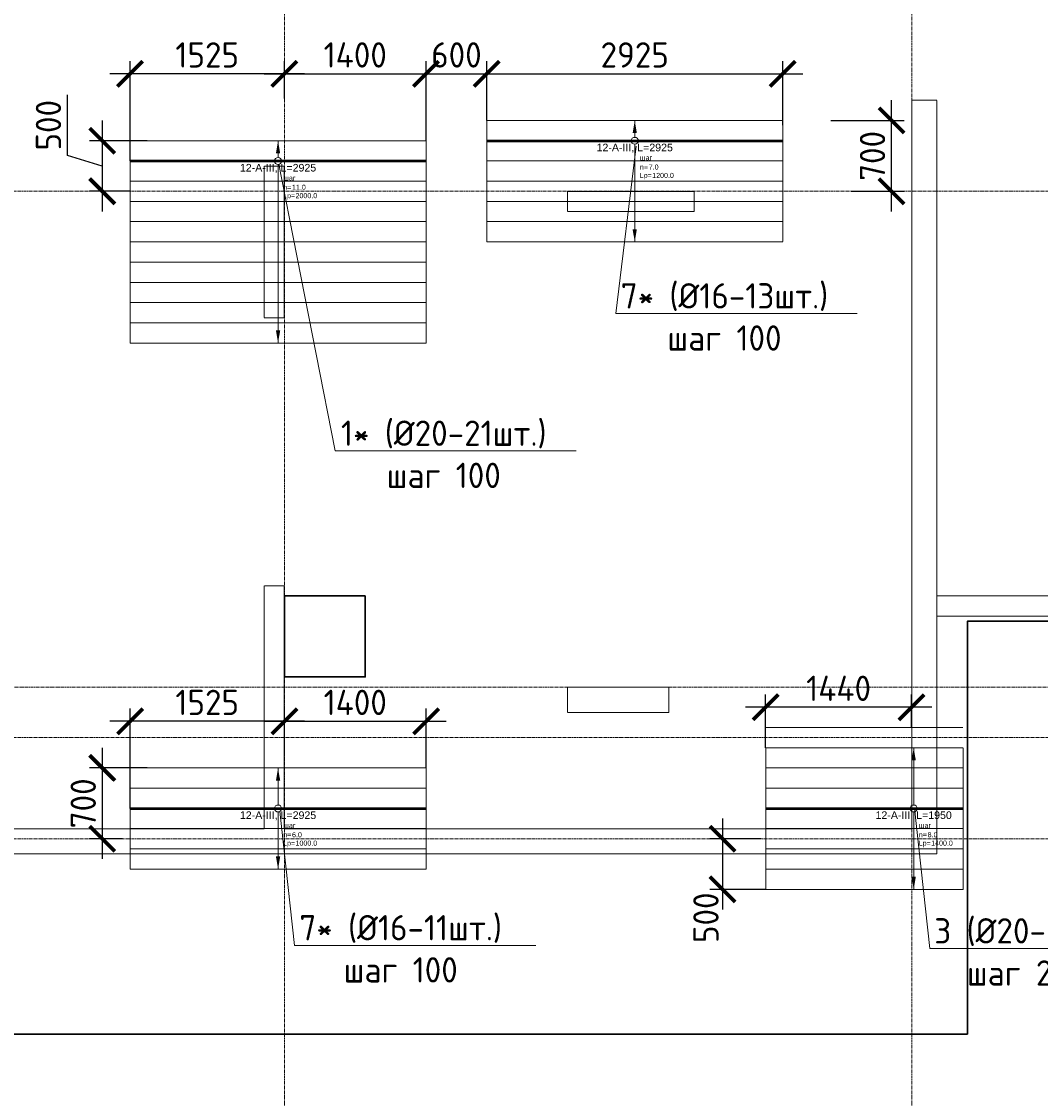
# Model space of a CAD drawing. Header units: millimetres. Extents: x -56135 to 1694203, y -446411 to -23139.
# Tile 97 of 256: x 611772 to 621842, y -130766 to -120121. Entities that reach past the tile are written whole.
import ezdxf
from ezdxf import colors
from ezdxf.entities.mleader import LeaderData, LeaderLine
from ezdxf.enums import TextEntityAlignment as Align
from ezdxf.math import Vec2, Vec3

# ---------------------------------------------------------------- set-up
doc = ezdxf.new("R2010")
doc.units = ezdxf.units.MM
doc.set_wipeout_variables(frame=1)
for name, pattern in [('01 Штриховая _4 мм_', [6, 3.5, -2.5]), ('______5', [1100, 800, -100, 100, -100]), ('GOST2.303 4', [7, 5, -2, 0]), ('осевая', [50.8, 31.75, -6.35, 6.35, -6.35])]:
    doc.linetypes.add(name, pattern=pattern)
for name, color, linetype, lineweight in [('0 Фундамент', 5, 'Continuous', 30), ('АрмСтер', 2, 'Continuous', 50), ('ВК_задание стр текст', 1, 'Continuous', 5), ('контур распр. стерхней', 2, 'GOST2.303 4', 20), ('Оси', 40, '______5', 18), ('подоснова', 151, 'Continuous', 5), ('РАЗМЕРЫ', 1, 'Continuous', 9), ('СТЕНЫ', 3, 'Continuous', 30)]:
    doc.layers.add(name, color=color, linetype=linetype, lineweight=lineweight)
doc.layers.add('АрмСтер_атрибуты', color=2, linetype='Continuous', lineweight=0, plot=False)
doc.layers.add('АрмСтер_невид', color=8, linetype='Continuous', lineweight=0, plot=False)
doc.styles.add('GOST-2.304_Type-B', font='GOST_Common.ttf')
doc.styles.get("Standard").update_dxf_attribs({"font": 'arial.ttf'})
doc.styles.add('Аннотативный', font='arial.ttf')
doc.dimstyles.new('СПДС', dxfattribs={"dimscale": 100, "dimtxt": 2.5, "dimasz": 2.5, "dimexe": 1.25, "dimexo": 0, "dimtad": 1, "dimdec": 0, "dimtxsty": 'GOST-2.304_Type-B', "dimblk": 'ARCHTICK', "dimcen": 2.5, "dimdle": 2, "dimadec": 0, "dimazin": 2, "dimtfac": 0.75, "dimtdec": 0, "dimtmove": 1, "dimatfit": 3, "dimfxl": 1, "dimtolj": 1, "dimarcsym": 1})

# ---------------------------------------------------------------- blocks, each defined once
blk = doc.blocks.new('оси 2.2-2.3')
at = {"layer": 'Оси', "color": 16, "linetype": 'осевая', "lineweight": 0, "transparency": 33554687}
for p, q in [((515054.9, -104267.9), (515054.9, -134893.5)), ((521254.5, -104267.9), (521254.9, -134893.5)), ((468076.3, -121995.4), (524372.9, -121995.4)), ((468653.8, -126895.4), (523707.4, -126895.4)), ((468076.3, -127395.4), (524372.9, -127395.4)), ((468076.3, -128395.4), (524372.9, -128395.4))]:
    blk.add_line(p, q, dxfattribs=at)
blk = doc.blocks.new('_None')
blk = doc.blocks.new('*U103')
at = {"layer": 'АрмСтер_невид', "ltscale": 100}
for p, q in [((-1463, 200), (1462, 200)), ((-1463, -200), (1462, -200)), ((-1463, -400), (1462, -400)), ((-1463, -600), (1462, -600)), ((-1463, -800), (1462, -800)), ((-1463, -1000), (1462, -1000)), ((-1463, -1200), (1462, -1200)), ((-1463, -1400), (1462, -1400)), ((-1463, -1600), (1462, -1600)), ((-1463, -1800), (1462, -1800))]:
    blk.add_line(p, q, dxfattribs=at)
at = {"layer": 'РАЗМЕРЫ'}
for p, q in [((112, 200), (-112, 200)), ((112, -1800), (-112, -1800))]:
    blk.add_line(p, q, dxfattribs=at)
at = {"layer": 'РАЗМЕРЫ', "ltscale": 15}
blk.add_line((0, -1800), (0, 200), dxfattribs=at)
at = {"layer": 'РАЗМЕРЫ'}
for points in [[(0, 200), (21, 75), (-21, 75)], [(0, -1800), (21, -1675), (-21, -1675)]]:
    blk.add_solid(points, dxfattribs=at)
at = {"layer": 'АрмСтер_атрибуты', "color": 215, "ltscale": 15, "style": 'Аннотативный'}
for s, p in [('шаг', (51, -194)), ('Lр=', (50, -368)), ('n=', (51, -285))]:
    blk.add_text(s, height=50, dxfattribs=at).set_placement(p)
at = {"layer": 'АрмСтер_атрибуты', "style": 'Аннотативный', "flags": 8}
blk.add_attdef('ПОЗ', (110, 30), '', height=75, dxfattribs=at)
at = {"layer": 'АрмСтер_атрибуты', "color": 215, "style": 'Аннотативный'}
for tag, p, flags in [('ШАГ', (191, -194), 10), ('КОЛ', (138, -285), 8), ('ШИРИНА', (173, -368), 8)]:
    blk.add_attdef(tag, p, '', height=50, dxfattribs=dict(at, flags=flags))
at = {"layer": 'АрмСтер_атрибуты', "flags": 9}
for tag, p in [('МАССА', (-1034, -1010)), ('ОБОЗНАЧЕНИЕ', (-1034, -1124))]:
    blk.add_attdef(tag, p, '', height=75, dxfattribs=at)
at = {"linetype": 'Continuous', "lineweight": 0}
blk.add_wipeout([(35, 0), (28, 21), (11, 33), (-11, 33), (-28, 21), (-35, 0), (-28, -21), (-11, -33), (11, -33), (28, -21)], dxfattribs=at)
at = {"color": 0, "linetype": 'ByBlock', "lineweight": -2, "ltscale": 100}
blk.add_line((-1463, 0), (1462, 0), dxfattribs=at)
at = {"layer": 'АрмСтер_невид', "ltscale": 100}
blk.add_line((-1463, 0), (1462, 0), dxfattribs=at)
at = {"layer": 'РАЗМЕРЫ'}
blk.add_circle((0, 0), 35, dxfattribs=at)
at = {"layer": 'АрмСтер_атрибуты', "style": 'Аннотативный', "flags": 8}
blk.add_attdef('НАИМЕНОВАНИЕ', text='', height=75, dxfattribs=at).set_placement((0, -29), align=Align.TOP_CENTER)
blk = doc.blocks.new('_ArchTick')
at = {"color": 0, "linetype": 'ByBlock', "const_width": 0.15}
blk.add_lwpolyline([(-0.5, -0.5), (0.5, 0.5)], dxfattribs=at)
blk = doc.blocks.new('*D1415')
at = {"layer": 'DEFPOINTS', "color": 0, "transparency": 16777216}
for p in [(612845, -120638), (614370, -120883), (612845, -121499)]:
    blk.add_point(p, dxfattribs=at)
at = {"layer": 'РАЗМЕРЫ', "color": 0, "lineweight": -2, "transparency": 16777216}
for p, q in [((612845, -121499), (612845, -120513)), ((614370, -120883), (614370, -120513)), ((614570, -120638), (612645, -120638))]:
    blk.add_line(p, q, dxfattribs=at)
at = {"layer": 'РАЗМЕРЫ', "color": 0, "lineweight": -2, "transparency": 16777216, "xscale": 250, "yscale": 250, "zscale": 250, "rotation": 180}
blk.add_blockref('_ArchTick', (612845, -120638), dxfattribs=at)
at = {"layer": 'РАЗМЕРЫ', "color": 0, "lineweight": -2, "transparency": 16777216, "xscale": 250, "yscale": 250, "zscale": 250}
blk.add_blockref('_ArchTick', (614370, -120638), dxfattribs=at)
at = {"layer": 'РАЗМЕРЫ', "color": 0, "transparency": 16777216, "insert": (613607, -120451), "char_height": 250, "attachment_point": 5, "style": 'GOST-2.304_Type-B'}
blk.add_mtext('\\A1;1525', dxfattribs=at)
blk = doc.blocks.new('*D1416')
at = {"layer": 'DEFPOINTS', "color": 0, "transparency": 16777216}
for p in [(613014, -121299), (612570, -121799), (612845, -121799)]:
    blk.add_point(p, dxfattribs=at)
at = {"layer": 'РАЗМЕРЫ', "color": 0, "lineweight": -2, "transparency": 16777216}
for p, q in [((612226, -121446), (612226, -120846)), ((612570, -121099), (612570, -121999)), ((613014, -121299), (612445, -121299)), ((612570, -121549), (612226, -121446)), ((612845, -121799), (612445, -121799))]:
    blk.add_line(p, q, dxfattribs=at)
at = {"layer": 'РАЗМЕРЫ', "color": 0, "lineweight": -2, "transparency": 16777216, "xscale": 250, "yscale": 250, "zscale": 250}
for p, rotation in [((612570, -121299), 90), ((612570, -121799), 270)]:
    blk.add_blockref('_ArchTick', p, dxfattribs=dict(at, rotation=rotation))
at = {"layer": 'РАЗМЕРЫ', "color": 0, "transparency": 16777216, "insert": (612038, -121146), "char_height": 250, "attachment_point": 5, "rotation": 90, "style": 'GOST-2.304_Type-B'}
blk.add_mtext('\\A1;500', dxfattribs=at)
blk = doc.blocks.new('*D1417')
at = {"layer": 'DEFPOINTS', "color": 0, "transparency": 16777216}
for p in [(615770, -120638), (614370, -120868), (615770, -121299)]:
    blk.add_point(p, dxfattribs=at)
at = {"layer": 'РАЗМЕРЫ', "color": 0, "lineweight": -2, "transparency": 16777216}
for p, q in [((614370, -120868), (614370, -120513)), ((615770, -121299), (615770, -120513)), ((614170, -120638), (615970, -120638))]:
    blk.add_line(p, q, dxfattribs=at)
at = {"layer": 'РАЗМЕРЫ', "color": 0, "lineweight": -2, "transparency": 16777216, "xscale": 250, "yscale": 250, "zscale": 250, "rotation": 180}
blk.add_blockref('_ArchTick', (614370, -120638), dxfattribs=at)
at = {"layer": 'РАЗМЕРЫ', "color": 0, "lineweight": -2, "transparency": 16777216, "xscale": 250, "yscale": 250, "zscale": 250}
blk.add_blockref('_ArchTick', (615770, -120638), dxfattribs=at)
at = {"layer": 'РАЗМЕРЫ', "color": 0, "transparency": 16777216, "insert": (615070, -120451), "char_height": 250, "attachment_point": 5, "style": 'GOST-2.304_Type-B'}
blk.add_mtext('\\A1;1400', dxfattribs=at)
blk = doc.blocks.new('*D1286')
at = {"layer": 'DEFPOINTS', "color": 0, "transparency": 16777216}
for p in [(615770, -120699), (616370, -120638), (616370, -121016)]:
    blk.add_point(p, dxfattribs=at)
at = {"layer": 'РАЗМЕРЫ', "color": 0, "lineweight": -2, "transparency": 16777216}
for p, q in [((615770, -120699), (615770, -120513)), ((616370, -121016), (616370, -120513)), ((615570, -120638), (616570, -120638))]:
    blk.add_line(p, q, dxfattribs=at)
at = {"layer": 'РАЗМЕРЫ', "color": 0, "lineweight": -2, "transparency": 16777216, "xscale": 250, "yscale": 250, "zscale": 250, "rotation": 180}
blk.add_blockref('_ArchTick', (615770, -120638), dxfattribs=at)
at = {"layer": 'РАЗМЕРЫ', "color": 0, "lineweight": -2, "transparency": 16777216, "xscale": 250, "yscale": 250, "zscale": 250}
blk.add_blockref('_ArchTick', (616370, -120638), dxfattribs=at)
at = {"layer": 'РАЗМЕРЫ', "color": 0, "transparency": 16777216, "insert": (616070, -120451), "char_height": 250, "attachment_point": 5, "style": 'GOST-2.304_Type-B'}
blk.add_mtext('\\A1;600', dxfattribs=at)
blk = doc.blocks.new('*D1287')
at = {"layer": 'DEFPOINTS', "color": 0, "transparency": 16777216}
for p in [(619295, -120638), (616370, -121099), (619295, -121145)]:
    blk.add_point(p, dxfattribs=at)
at = {"layer": 'РАЗМЕРЫ', "color": 0, "lineweight": -2, "transparency": 16777216}
for p, q in [((616370, -121099), (616370, -120513)), ((619295, -121145), (619295, -120513)), ((616170, -120638), (619495, -120638))]:
    blk.add_line(p, q, dxfattribs=at)
at = {"layer": 'РАЗМЕРЫ', "color": 0, "lineweight": -2, "transparency": 16777216, "xscale": 250, "yscale": 250, "zscale": 250, "rotation": 180}
blk.add_blockref('_ArchTick', (616370, -120638), dxfattribs=at)
at = {"layer": 'РАЗМЕРЫ', "color": 0, "lineweight": -2, "transparency": 16777216, "xscale": 250, "yscale": 250, "zscale": 250}
blk.add_blockref('_ArchTick', (619295, -120638), dxfattribs=at)
at = {"layer": 'РАЗМЕРЫ', "color": 0, "transparency": 16777216, "insert": (617832, -120451), "char_height": 250, "attachment_point": 5, "style": 'GOST-2.304_Type-B'}
blk.add_mtext('\\A1;2925', dxfattribs=at)
blk = doc.blocks.new('*D1288')
at = {"layer": 'DEFPOINTS', "color": 0, "transparency": 16777216}
for p in [(619770, -121099), (620370, -121099), (619970, -121799)]:
    blk.add_point(p, dxfattribs=at)
at = {"layer": 'РАЗМЕРЫ', "color": 0, "lineweight": -2, "transparency": 16777216}
for p, q in [((620370, -121999), (620370, -120899)), ((619770, -121099), (620495, -121099)), ((619970, -121799), (620495, -121799))]:
    blk.add_line(p, q, dxfattribs=at)
at = {"layer": 'РАЗМЕРЫ', "color": 0, "lineweight": -2, "transparency": 16777216, "xscale": 250, "yscale": 250, "zscale": 250}
for p, rotation in [((620370, -121099), 90), ((620370, -121799), 270)]:
    blk.add_blockref('_ArchTick', p, dxfattribs=dict(at, rotation=rotation))
at = {"layer": 'РАЗМЕРЫ', "color": 0, "transparency": 16777216, "insert": (620182, -121449), "char_height": 250, "attachment_point": 5, "rotation": 90, "style": 'GOST-2.304_Type-B'}
blk.add_mtext('\\A1;700', dxfattribs=at)
blk = doc.blocks.new('*U1176')
at = {"layer": 'АрмСтер_невид', "ltscale": 100}
for p, q in [((-1463, 400), (1462, 400)), ((-1463, 200), (1462, 200)), ((-1463, -200), (1462, -200)), ((-1463, -400), (1462, -400)), ((-1463, -600), (1462, -600))]:
    blk.add_line(p, q, dxfattribs=at)
at = {"layer": 'РАЗМЕРЫ'}
for p, q in [((112, 400), (-112, 400)), ((112, -600), (-112, -600))]:
    blk.add_line(p, q, dxfattribs=at)
at = {"layer": 'РАЗМЕРЫ', "ltscale": 15}
blk.add_line((0, -600), (0, 400), dxfattribs=at)
at = {"layer": 'РАЗМЕРЫ'}
for points in [[(0, 400), (21, 275), (-21, 275)], [(0, -600), (21, -475), (-21, -475)]]:
    blk.add_solid(points, dxfattribs=at)
at = {"layer": 'АрмСтер_атрибуты', "color": 215, "ltscale": 15, "style": 'Аннотативный'}
for s, p in [('шаг', (51, -194)), ('Lр=', (50, -368)), ('n=', (51, -285))]:
    blk.add_text(s, height=50, dxfattribs=at).set_placement(p)
at = {"layer": 'АрмСтер_атрибуты', "style": 'Аннотативный', "flags": 8}
blk.add_attdef('ПОЗ', (110, 30), '', height=75, dxfattribs=at)
at = {"layer": 'АрмСтер_атрибуты', "color": 215, "style": 'Аннотативный'}
for tag, p, flags in [('ШАГ', (191, -194), 10), ('КОЛ', (138, -285), 8), ('ШИРИНА', (173, -368), 8)]:
    blk.add_attdef(tag, p, '', height=50, dxfattribs=dict(at, flags=flags))
at = {"layer": 'АрмСтер_атрибуты', "flags": 9}
for tag, p in [('МАССА', (-1034, -1010)), ('ОБОЗНАЧЕНИЕ', (-1034, -1124))]:
    blk.add_attdef(tag, p, '', height=75, dxfattribs=at)
at = {"linetype": 'Continuous', "lineweight": 0}
blk.add_wipeout([(35, 0), (28, 21), (11, 33), (-11, 33), (-28, 21), (-35, 0), (-28, -21), (-11, -33), (11, -33), (28, -21)], dxfattribs=at)
at = {"color": 0, "linetype": 'ByBlock', "lineweight": -2, "ltscale": 100}
blk.add_line((-1463, 0), (1462, 0), dxfattribs=at)
at = {"layer": 'АрмСтер_невид', "ltscale": 100}
blk.add_line((-1463, 0), (1462, 0), dxfattribs=at)
at = {"layer": 'РАЗМЕРЫ'}
blk.add_circle((0, 0), 35, dxfattribs=at)
at = {"layer": 'АрмСтер_атрибуты', "style": 'Аннотативный', "flags": 8}
blk.add_attdef('НАИМЕНОВАНИЕ', text='', height=75, dxfattribs=at).set_placement((0, -29), align=Align.TOP_CENTER)
blk = doc.blocks.new('*D1384')
at = {"layer": 'DEFPOINTS', "color": 0, "transparency": 16777216}
for p in [(612845, -127038), (614370, -127299), (612845, -127899)]:
    blk.add_point(p, dxfattribs=at)
at = {"layer": 'РАЗМЕРЫ', "color": 0, "lineweight": -2, "transparency": 16777216}
for p, q in [((612845, -127899), (612845, -126913)), ((614370, -127299), (614370, -126913)), ((614570, -127038), (612645, -127038))]:
    blk.add_line(p, q, dxfattribs=at)
at = {"layer": 'РАЗМЕРЫ', "color": 0, "lineweight": -2, "transparency": 16777216, "xscale": 250, "yscale": 250, "zscale": 250, "rotation": 180}
blk.add_blockref('_ArchTick', (612845, -127038), dxfattribs=at)
at = {"layer": 'РАЗМЕРЫ', "color": 0, "lineweight": -2, "transparency": 16777216, "xscale": 250, "yscale": 250, "zscale": 250}
blk.add_blockref('_ArchTick', (614370, -127038), dxfattribs=at)
at = {"layer": 'РАЗМЕРЫ', "color": 0, "transparency": 16777216, "insert": (613607, -126851), "char_height": 250, "attachment_point": 5, "style": 'GOST-2.304_Type-B'}
blk.add_mtext('\\A1;1525', dxfattribs=at)
blk = doc.blocks.new('*D1385')
at = {"layer": 'DEFPOINTS', "color": 0, "transparency": 16777216}
for p in [(613014, -127499), (612570, -128199), (612770, -128199)]:
    blk.add_point(p, dxfattribs=at)
at = {"layer": 'РАЗМЕРЫ', "color": 0, "lineweight": -2, "transparency": 16777216}
for p, q in [((612570, -127299), (612570, -128399)), ((613014, -127499), (612445, -127499)), ((612770, -128199), (612445, -128199))]:
    blk.add_line(p, q, dxfattribs=at)
at = {"layer": 'РАЗМЕРЫ', "color": 0, "lineweight": -2, "transparency": 16777216, "xscale": 250, "yscale": 250, "zscale": 250}
for p, rotation in [((612570, -127499), 90), ((612570, -128199), 270)]:
    blk.add_blockref('_ArchTick', p, dxfattribs=dict(at, rotation=rotation))
at = {"layer": 'РАЗМЕРЫ', "color": 0, "transparency": 16777216, "insert": (612382, -127849), "char_height": 250, "attachment_point": 5, "rotation": 90, "style": 'GOST-2.304_Type-B'}
blk.add_mtext('\\A1;700', dxfattribs=at)
blk = doc.blocks.new('*D1386')
at = {"layer": 'DEFPOINTS', "color": 0, "transparency": 16777216}
for p in [(615770, -127038), (614370, -127383), (615770, -127499)]:
    blk.add_point(p, dxfattribs=at)
at = {"layer": 'РАЗМЕРЫ', "color": 0, "lineweight": -2, "transparency": 16777216}
for p, q in [((614370, -127383), (614370, -126913)), ((615770, -127499), (615770, -126913)), ((614170, -127038), (615970, -127038))]:
    blk.add_line(p, q, dxfattribs=at)
at = {"layer": 'РАЗМЕРЫ', "color": 0, "lineweight": -2, "transparency": 16777216, "xscale": 250, "yscale": 250, "zscale": 250, "rotation": 180}
blk.add_blockref('_ArchTick', (614370, -127038), dxfattribs=at)
at = {"layer": 'РАЗМЕРЫ', "color": 0, "lineweight": -2, "transparency": 16777216, "xscale": 250, "yscale": 250, "zscale": 250}
blk.add_blockref('_ArchTick', (615770, -127038), dxfattribs=at)
at = {"layer": 'РАЗМЕРЫ', "color": 0, "transparency": 16777216, "insert": (615070, -126851), "char_height": 250, "attachment_point": 5, "style": 'GOST-2.304_Type-B'}
blk.add_mtext('\\A1;1400', dxfattribs=at)
blk = doc.blocks.new('*U1161')
at = {"layer": 'АрмСтер_невид', "ltscale": 100}
for p, q in [((-1463, 200), (1462, 200)), ((-1463, -200), (1462, -200)), ((-1463, -400), (1462, -400)), ((-1463, -600), (1462, -600)), ((-1463, -800), (1462, -800)), ((-1463, -1000), (1462, -1000))]:
    blk.add_line(p, q, dxfattribs=at)
at = {"layer": 'РАЗМЕРЫ'}
for p, q in [((112, 200), (-112, 200)), ((112, -1000), (-112, -1000))]:
    blk.add_line(p, q, dxfattribs=at)
at = {"layer": 'РАЗМЕРЫ', "ltscale": 15}
blk.add_line((0, -1000), (0, 200), dxfattribs=at)
at = {"layer": 'РАЗМЕРЫ'}
for points in [[(0, 200), (21, 75), (-21, 75)], [(0, -1000), (21, -875), (-21, -875)]]:
    blk.add_solid(points, dxfattribs=at)
at = {"layer": 'АрмСтер_атрибуты', "color": 215, "ltscale": 15, "style": 'Аннотативный'}
for s, p in [('шаг', (51, -194)), ('Lр=', (50, -368)), ('n=', (51, -285))]:
    blk.add_text(s, height=50, dxfattribs=at).set_placement(p)
at = {"layer": 'АрмСтер_атрибуты', "style": 'Аннотативный', "flags": 8}
blk.add_attdef('ПОЗ', (110, 30), '', height=75, dxfattribs=at)
at = {"layer": 'АрмСтер_атрибуты', "color": 215, "style": 'Аннотативный'}
for tag, p, flags in [('ШАГ', (191, -194), 10), ('КОЛ', (138, -285), 8), ('ШИРИНА', (173, -368), 8)]:
    blk.add_attdef(tag, p, '', height=50, dxfattribs=dict(at, flags=flags))
at = {"layer": 'АрмСтер_атрибуты', "flags": 9}
for tag, p in [('МАССА', (-1034, -1010)), ('ОБОЗНАЧЕНИЕ', (-1034, -1124))]:
    blk.add_attdef(tag, p, '', height=75, dxfattribs=at)
at = {"linetype": 'Continuous', "lineweight": 0}
blk.add_wipeout([(35, 0), (28, 21), (11, 33), (-11, 33), (-28, 21), (-35, 0), (-28, -21), (-11, -33), (11, -33), (28, -21)], dxfattribs=at)
at = {"color": 0, "linetype": 'ByBlock', "lineweight": -2, "ltscale": 100}
blk.add_line((-1463, 0), (1462, 0), dxfattribs=at)
at = {"layer": 'АрмСтер_невид', "ltscale": 100}
blk.add_line((-1463, 0), (1462, 0), dxfattribs=at)
at = {"layer": 'РАЗМЕРЫ'}
blk.add_circle((0, 0), 35, dxfattribs=at)
at = {"layer": 'АрмСтер_атрибуты', "style": 'Аннотативный', "flags": 8}
blk.add_attdef('НАИМЕНОВАНИЕ', text='', height=75, dxfattribs=at).set_placement((0, -29), align=Align.TOP_CENTER)
blk = doc.blocks.new('*U1162')
at = {"layer": 'АрмСтер_невид', "ltscale": 100}
for p, q in [((-1463, 800), (487, 800)), ((-1463, 600), (487, 600)), ((-1463, 400), (487, 400)), ((-1463, 200), (487, 200)), ((-1463, -200), (487, -200)), ((-1463, -400), (487, -400)), ((-1463, -600), (487, -600)), ((-1463, -800), (487, -800))]:
    blk.add_line(p, q, dxfattribs=at)
at = {"layer": 'РАЗМЕРЫ'}
for p, q in [((112, 600), (-112, 600)), ((112, -800), (-112, -800))]:
    blk.add_line(p, q, dxfattribs=at)
at = {"layer": 'РАЗМЕРЫ', "ltscale": 15}
blk.add_line((0, -800), (0, 600), dxfattribs=at)
at = {"layer": 'РАЗМЕРЫ'}
for points in [[(0, 600), (21, 475), (-21, 475)], [(0, -800), (21, -675), (-21, -675)]]:
    blk.add_solid(points, dxfattribs=at)
at = {"layer": 'АрмСтер_атрибуты', "color": 215, "ltscale": 15, "style": 'Аннотативный'}
for s, p in [('шаг', (51, -194)), ('Lр=', (50, -368)), ('n=', (51, -285))]:
    blk.add_text(s, height=50, dxfattribs=at).set_placement(p)
at = {"layer": 'АрмСтер_атрибуты', "style": 'Аннотативный', "flags": 8}
blk.add_attdef('ПОЗ', (110, 30), '', height=75, dxfattribs=at)
at = {"layer": 'АрмСтер_атрибуты', "flags": 9}
for tag, p in [('МАССА', (-1034, -210)), ('ОБОЗНАЧЕНИЕ', (-1034, -324))]:
    blk.add_attdef(tag, p, '', height=75, dxfattribs=at)
at = {"layer": 'АрмСтер_атрибуты', "color": 215, "style": 'Аннотативный'}
for tag, p, flags in [('ШАГ', (191, -194), 10), ('КОЛ', (138, -285), 8), ('ШИРИНА', (173, -368), 8)]:
    blk.add_attdef(tag, p, '', height=50, dxfattribs=dict(at, flags=flags))
at = {"linetype": 'Continuous', "lineweight": 0}
blk.add_wipeout([(35, 0), (28, 21), (11, 33), (-11, 33), (-28, 21), (-35, 0), (-28, -21), (-11, -33), (11, -33), (28, -21)], dxfattribs=at)
at = {"color": 0, "linetype": 'ByBlock', "lineweight": -2, "ltscale": 100}
blk.add_line((-1463, 0), (487, 0), dxfattribs=at)
at = {"layer": 'АрмСтер_невид', "ltscale": 100}
blk.add_line((-1463, 0), (487, 0), dxfattribs=at)
at = {"layer": 'РАЗМЕРЫ'}
blk.add_circle((0, 0), 35, dxfattribs=at)
at = {"layer": 'АрмСтер_атрибуты', "style": 'Аннотативный', "flags": 8}
blk.add_attdef('НАИМЕНОВАНИЕ', text='', height=75, dxfattribs=at).set_placement((0, -29), align=Align.TOP_CENTER)
blk = doc.blocks.new('*D1380')
at = {"layer": 'DEFPOINTS', "color": 0, "transparency": 16777216}
for p in [(619126, -126899), (620567, -127099), (619126, -127299)]:
    blk.add_point(p, dxfattribs=at)
at = {"layer": 'РАЗМЕРЫ', "color": 0, "lineweight": -2, "transparency": 16777216}
for p, q in [((619126, -127299), (619126, -126774)), ((620567, -127099), (620567, -126774)), ((620767, -126899), (618926, -126899))]:
    blk.add_line(p, q, dxfattribs=at)
at = {"layer": 'РАЗМЕРЫ', "color": 0, "lineweight": -2, "transparency": 16777216, "xscale": 250, "yscale": 250, "zscale": 250, "rotation": 180}
blk.add_blockref('_ArchTick', (619126, -126899), dxfattribs=at)
at = {"layer": 'РАЗМЕРЫ', "color": 0, "lineweight": -2, "transparency": 16777216, "xscale": 250, "yscale": 250, "zscale": 250}
blk.add_blockref('_ArchTick', (620567, -126899), dxfattribs=at)
at = {"layer": 'РАЗМЕРЫ', "color": 0, "transparency": 16777216, "insert": (619847, -126712), "char_height": 250, "attachment_point": 5, "style": 'GOST-2.304_Type-B'}
blk.add_mtext('\\A1;1440', dxfattribs=at)
blk = doc.blocks.new('*D1381')
at = {"layer": 'DEFPOINTS', "color": 0, "transparency": 16777216}
for p in [(619086, -128199), (618700, -128699), (619126, -128699)]:
    blk.add_point(p, dxfattribs=at)
at = {"layer": 'РАЗМЕРЫ', "color": 0, "lineweight": -2, "transparency": 16777216}
for p, q in [((618700, -127999), (618700, -128899)), ((619086, -128199), (618575, -128199)), ((619126, -128699), (618575, -128699))]:
    blk.add_line(p, q, dxfattribs=at)
at = {"layer": 'РАЗМЕРЫ', "color": 0, "lineweight": -2, "transparency": 16777216, "xscale": 250, "yscale": 250, "zscale": 250}
for p, rotation in [((618700, -128199), 90), ((618700, -128699), 270)]:
    blk.add_blockref('_ArchTick', p, dxfattribs=dict(at, rotation=rotation))
at = {"layer": 'РАЗМЕРЫ', "color": 0, "transparency": 16777216, "insert": (618536, -128980), "char_height": 250, "attachment_point": 5, "rotation": 90, "style": 'GOST-2.304_Type-B'}
blk.add_mtext('\\A1;500', dxfattribs=at)
blk = doc.blocks.new('вк')
at = {"layer": '0 Фундамент', "color": 5, "ltscale": 100}
for p, q in [((-521352, -942718), (-521352, -943318)), ((-521352, -943318), (-520752, -943318))]:
    blk.add_line(p, q, dxfattribs=at)
blk.add_lwpolyline([(-520552, -942518), (-521352, -942518), (-521352, -943318), (-520552, -943318)], close=True, dxfattribs=at)
blk = doc.blocks.new('стены  тп')
at = {"layer": 'СТЕНЫ', "color": 251, "linetype": '01 Штриховая _4 мм_', "lineweight": 0, "true_color": 0x636466}
for p, q in [((589512, -331226, 3100), (589512, -338426, 3100)), ((589512, -331226, 3100), (589762, -331226, 3100)), ((589762, -336626, 3100), (589762, -331226, 3100)), ((583112, -331876, 3100), (583112, -331996, 3100)), ((583192, -331876, 3100), (583112, -331876, 3100)), ((583312, -331876, 3100), (583192, -331876, 3100)), ((583312, -333376, 3100), (583312, -331876, 3100)), ((583112, -331996, 3100), (583112, -333376, 3100)), ((587362, -332126, 3100), (586112, -332126, 3100)), ((586112, -332126, 3100), (586112, -332326, 3100)), ((587362, -332326, 3100), (587362, -332126, 3100)), ((586112, -332326, 3100), (587362, -332326, 3100)), ((583112, -333376, 3100), (583192, -333376, 3100)), ((583192, -333376, 3100), (583312, -333376, 3100)), ((583312, -333376, 3100), (583312, -333376, 3100)), ((583192, -336026, 3100), (583112, -336026, 3100)), ((583112, -336026, 3100), (583112, -336146, 3100)), ((583312, -336026, 3100), (583192, -336026, 3100)), ((583312, -338426, 3100), (583312, -336026, 3100)), ((583112, -336146, 3100), (583112, -338426, 3100)), ((591292, -336126, 3100), (589762, -336126, 3100)), ((589762, -336326, 3100), (591492, -336326, 3100)), ((589762, -338676, 3100), (589762, -336626, 3100)), ((587112, -337026, 3100), (586112, -337026, 3100)), ((586112, -337026, 3100), (586112, -337276, 3100)), ((587112, -337276, 3100), (587112, -337026, 3100)), ((586112, -337276, 3100), (587112, -337276, 3100)), ((583112, -338426, 3100), (580312, -338426, 3100)), ((587602, -338426, 3100), (583312, -338426, 3100)), ((587852, -338426, 3100), (587602, -338426, 3100)), ((589512, -338426, 3100), (587852, -338426, 3100)), ((564162, -338676, 3100), (589512, -338676, 3100)), ((589512, -338676, 3100), (589762, -338676, 3100))]:
    blk.add_line(p, q, dxfattribs=at)

msp = doc.modelspace()

# ---------------------------------------------------------------- linework, layer by layer
at = {"layer": '0 Фундамент'}
msp.add_lwpolyline([(573469.4, -105949.2), (573469.4, -130129.2), (580819.4, -130129.2), (580819.4, -130129.2), (593319.4, -130129.2), (593319.4, -130129.2), (595669.4, -130129.2), (595669.4, -130129.2), (621119.4, -130129.2), (621119.4, -126049.2), (622599.4, -126049.2), (622599.4, -117449.2), (621119.4, -117449.2), (621119.4, -105949.2), (573469.4, -105949.2)], dxfattribs=at)
at = {"layer": 'контур распр. стерхней', "linetype": '01 Штриховая _4 мм_'}
for points in [[(615769.7, -123299.2), (612844.7, -123299.2), (612844.7, -121299.2), (615769.7, -121299.2)], [(621076.5, -128699.2), (619126.5, -128699.2), (619126.5, -127299.2), (621076.5, -127299.2)], [(615769.7, -128499.2), (612844.7, -128499.2), (612844.7, -127499.2), (615769.7, -127499.2)]]:
    msp.add_lwpolyline(points, close=True, dxfattribs=at)

# ---------------------------------------------------------------- block references
at = {"layer": 'РАЗМЕРЫ', "color": 1}
msp.add_blockref('оси 2.2-2.3', (99314.8, 196.2), dxfattribs=at)

# ---------------------------------------------------------------- dimensions: what is measured, and where the dimension line sits
for base, p1, p2, picture, middle in [((616369.7, -120638.2), (615769.7, -120699.2), (616369.7, -121015.8), '*D1286', (616069.7, -120450.7)), ((619295.1, -120638.2), (616369.7, -121099.2), (619295.1, -121145.5), '*D1287', (617832.4, -120450.7))]:
    dim = msp.add_linear_dim(base=base, p1=p1, p2=p2, dimstyle='СПДС', dxfattribs=at)
    dim.commit()
    dim.dimension.update_dxf_attribs({"geometry": picture, "text_midpoint": middle})
dim = msp.add_linear_dim(base=(620369.7, -121099.2), p1=(619969.7, -121799.2), p2=(619769.7, -121099.2), angle=90, dimstyle='СПДС', dxfattribs=at)
dim.commit()
dim.dimension.update_dxf_attribs({"geometry": '*D1288', "text_midpoint": (620182.2, -121449.2)})

# ---------------------------------------------------------------- leaders
at = {"layer": 'подоснова', "color": 6, "ltscale": 0.3}
ml = msp.add_multileader_mtext('Standard', dxfattribs=at)
ml.set_content('7* (%%C16-13шт.)\\Pшаг 100', color=6, style='GOST-2.304_Type-B')
ml.set_leader_properties(color=256, linetype='ByLayer', lineweight=15)
ml.set_arrow_properties(name='NONE')
ml.build(insert=Vec2(0, 0))
ml.multileader.update_dxf_attribs({"text_left_attachment_type": 6, "text_right_attachment_type": 6, "dogleg_length": 0.1, "arrow_head_size": 18})
ctx = ml.context
ctx.base_point, ctx.char_height, ctx.arrow_head_size, ctx.landing_gap_size, ctx.plane_origin = Vec3(617646.3, -123007.5), 250, 18, 20, Vec3(608993.3, -119684.5)
ctx.left_attachment, ctx.right_attachment, ctx.text_align_type = 6, 6, 1
notes = []
notes.append((ctx, [(0, (1, 1, 0), (617646.2, -123007.5), (1, 0), 0.1, [(0, [(617847.9, -121351.7)], 0, [])])]))
ctx.mtext.insert, ctx.mtext.alignment, ctx.mtext.flow_direction = Vec3(618719.1, -122707.5), 2, 5
ml = msp.add_multileader_mtext('Standard', dxfattribs=at)
ml.set_content('1* (%%C20-21шт.)\\Pшаг 100', color=6, style='GOST-2.304_Type-B')
ml.set_leader_properties(color=256, linetype='ByLayer', lineweight=15)
ml.set_arrow_properties(name='NONE')
ml.build(insert=Vec2(0, 0))
ml.multileader.update_dxf_attribs({"text_left_attachment_type": 6, "text_right_attachment_type": 6, "dogleg_length": 0.1, "arrow_head_size": 18})
ctx = ml.context
ctx.base_point, ctx.char_height, ctx.arrow_head_size, ctx.landing_gap_size, ctx.plane_origin = Vec3(614871.3, -124365.2), 250, 18, 20, Vec3(605861.2, -119115.4)
ctx.left_attachment, ctx.right_attachment, ctx.text_align_type = 6, 6, 1
notes.append((ctx, [(0, (1, 1, 0), (614871.2, -124365.2), (1, 0), 0.1, [(0, [(614307.2, -121499.2)], 0, [])])]))
ctx.mtext.insert, ctx.mtext.alignment, ctx.mtext.flow_direction = Vec3(615944.7, -124065.2), 2, 5
ml = msp.add_multileader_mtext('Standard', dxfattribs=at)
ml.set_content('7* (%%C16-11шт.)\\Pшаг 100', color=6, style='GOST-2.304_Type-B')
ml.set_leader_properties(color=256, linetype='ByLayer', lineweight=15)
ml.set_arrow_properties(name='NONE')
ml.build(insert=Vec2(0, 0))
ml.multileader.update_dxf_attribs({"text_left_attachment_type": 6, "text_right_attachment_type": 6, "dogleg_length": 0.1, "arrow_head_size": 18})
ctx = ml.context
ctx.base_point, ctx.char_height, ctx.arrow_head_size, ctx.landing_gap_size, ctx.plane_origin = Vec3(614471.3, -129253.3), 250, 18, 20, Vec3(605861.2, -125515.4)
ctx.left_attachment, ctx.right_attachment, ctx.text_align_type = 6, 6, 1
notes.append((ctx, [(0, (1, 1, 0), (614471.2, -129253.3), (1, 0), 0.1, [(0, [(614318, -127865.9)], 0, [])])]))
ctx.mtext.insert, ctx.mtext.alignment, ctx.mtext.flow_direction = Vec3(615519.1, -128953.3), 2, 5
for ctx, leaders in notes:
    for number, flags, end, landing, length, lines in leaders:
        leader = LeaderData()
        leader.index, (leader.has_last_leader_line, leader.has_dogleg_vector, leader.attachment_direction) = number, flags
        leader.last_leader_point, leader.dogleg_vector, leader.dogleg_length = Vec3(end), Vec3(landing), length
        for number, points, colour, breaks in lines:
            line = LeaderLine()
            line.index, line.vertices, line.color, line.breaks = number, Vec3.list(points), colors.encode_raw_color(colour), breaks
            leader.lines.append(line)
        ctx.leaders.append(leader)

# ---------------------------------------------------------------- next in the draw order: block references
at = {"layer": 'АрмСтер', "ltscale": 15}
ref = msp.add_blockref('*U1161', (617832.2, -121299.2), dxfattribs=at)
ref.add_attrib('НАИМЕНОВАНИЕ', '12-A-III, L=2925', dxfattribs={"layer": 'АрмСтер_атрибуты', "height": 75, "style": 'Аннотативный', "flags": 8}).set_placement((617832.2, -121328.5), align=Align.TOP_CENTER)
ref.add_attrib('КОЛ', '7.0', (617970.3, -121584.3), dxfattribs={"layer": 'АрмСтер_атрибуты', "color": 215, "height": 50, "style": 'Аннотативный', "flags": 8})
ref.add_attrib('ШИРИНА', '1200.0', (618005.1, -121667), dxfattribs={"layer": 'АрмСтер_атрибуты', "color": 215, "height": 50, "style": 'Аннотативный', "flags": 8})
ref = msp.add_blockref('*U103', (614307.2, -121499.2), dxfattribs=at)
ref.add_attrib('НАИМЕНОВАНИЕ', '12-A-III, L=2925', dxfattribs={"layer": 'АрмСтер_атрибуты', "height": 75, "style": 'Аннотативный', "flags": 8}).set_placement((614307.2, -121528.5), align=Align.TOP_CENTER)
ref.add_attrib('КОЛ', '11.0', (614445.3, -121784.3), dxfattribs={"layer": 'АрмСтер_атрибуты', "color": 215, "height": 50, "style": 'Аннотативный', "flags": 8})
ref.add_attrib('ШИРИНА', '2000.0', (614480.1, -121867), dxfattribs={"layer": 'АрмСтер_атрибуты', "color": 215, "height": 50, "style": 'Аннотативный', "flags": 8})
ref = msp.add_blockref('*U1162', (620589, -127899.2), dxfattribs=at)
ref.add_attrib('НАИМЕНОВАНИЕ', '12-A-III, L=1950', dxfattribs={"layer": 'АрмСтер_атрибуты', "height": 75, "style": 'Аннотативный', "flags": 8}).set_placement((620589, -127928.5), align=Align.TOP_CENTER)
ref.add_attrib('КОЛ', '8.0', (620727, -128184.3), dxfattribs={"layer": 'АрмСтер_атрибуты', "color": 215, "height": 50, "style": 'Аннотативный', "flags": 8})
ref.add_attrib('ШИРИНА', '1400.0', (620761.9, -128267), dxfattribs={"layer": 'АрмСтер_атрибуты', "color": 215, "height": 50, "style": 'Аннотативный', "flags": 8})
ref = msp.add_blockref('*U1176', (614307.2, -127899.2), dxfattribs=at)
ref.add_attrib('НАИМЕНОВАНИЕ', '12-A-III, L=2925', dxfattribs={"layer": 'АрмСтер_атрибуты', "height": 75, "style": 'Аннотативный', "flags": 8}).set_placement((614307.2, -127928.5), align=Align.TOP_CENTER)
ref.add_attrib('КОЛ', '6.0', (614445.3, -128184.3), dxfattribs={"layer": 'АрмСтер_атрибуты', "color": 215, "height": 50, "style": 'Аннотативный', "flags": 8})
ref.add_attrib('ШИРИНА', '1000.0', (614480.1, -128267), dxfattribs={"layer": 'АрмСтер_атрибуты', "color": 215, "height": 50, "style": 'Аннотативный', "flags": 8})

# ---------------------------------------------------------------- next in the draw order: linework, layer by layer
at = {"layer": 'контур распр. стерхней', "color": 6, "linetype": '01 Штриховая _4 мм_'}
msp.add_lwpolyline([(619294.7, -122299.2), (616369.7, -122299.2), (616369.7, -121099.2), (619294.7, -121099.2)], close=True, dxfattribs=at)

# ---------------------------------------------------------------- next in the draw order: block references
at = {"layer": 'ВК_задание стр текст', "color": 5}
msp.add_blockref('вк', (1135721.5, 816718.9), dxfattribs=at)
at = {"layer": 'РАЗМЕРЫ'}
msp.add_blockref('стены  тп', (31057, 210326.6, -3100), dxfattribs=at)

# ---------------------------------------------------------------- next in the draw order: dimensions: what is measured, and where the dimension line sits
at = {"layer": 'РАЗМЕРЫ', "color": 1}
for base, p1, p2, picture, middle in [((612844.7, -120638.2), (614369.7, -120883.1), (612844.7, -121499.2), '*D1415', (613607.2, -120450.7)), ((615769.7, -120638.2), (614369.7, -120867.8), (615769.7, -121299.2), '*D1417', (615069.7, -120450.7)), ((612844.7, -127038.2), (614369.7, -127299.2), (612844.7, -127899.2), '*D1384', (613607.2, -126850.7)), ((615769.7, -127038.2), (614369.7, -127383.2), (615769.7, -127499.2), '*D1386', (615069.7, -126850.7))]:
    dim = msp.add_linear_dim(base=base, p1=p1, p2=p2, dimstyle='СПДС', dxfattribs=at)
    dim.commit()
    dim.dimension.update_dxf_attribs({"geometry": picture, "text_midpoint": middle})
for base, p1, p2, picture, middle in [((612569.7, -121799.2), (613014.3, -121299.2), (612844.7, -121799.2), '*D1416', (612038.5, -121383.5)), ((612569.7, -128199.2), (613014.3, -127499.2), (612769.7, -128199.2), '*D1385', (612382.2, -127849.2))]:
    dim = msp.add_linear_dim(base=base, p1=p1, p2=p2, angle=90, dimstyle='СПДС', dxfattribs=at)
    dim.commit()
    dim.dimension.update_dxf_attribs({"geometry": picture, "text_midpoint": middle})
at = {"layer": 'РАЗМЕРЫ'}
dim = msp.add_linear_dim(base=(619126.5, -126899.2), p1=(620566.6, -127099.2), p2=(619126.5, -127299.2), dimstyle='СПДС', dxfattribs=at)
dim.commit()
dim.dimension.update_dxf_attribs({"geometry": '*D1380', "text_midpoint": (619846.5, -126711.7)})
dim = msp.add_linear_dim(base=(618700.4, -128699.2), p1=(619085.7, -128199.2), p2=(619126.5, -128699.2), angle=90, dimstyle='СПДС', dxfattribs=at)
dim.commit()
dim.dimension.update_dxf_attribs({"geometry": '*D1381', "text_midpoint": (618723.6, -128980), "dimtype": 160})

# ---------------------------------------------------------------- next in the draw order: leaders
at = {"layer": 'подоснова', "color": 6, "ltscale": 0.3}
ml = msp.add_multileader_mtext('Standard', dxfattribs=at)
ml.set_content('3 (%%C20-8шт.)\\Pшаг 200', color=6, style='GOST-2.304_Type-B')
ml.set_leader_properties(color=256, linetype='ByLayer', lineweight=15)
ml.set_arrow_properties(name='NONE')
ml.build(insert=Vec2(0, 0))
ml.multileader.update_dxf_attribs({"text_left_attachment_type": 6, "text_right_attachment_type": 6, "dogleg_length": 0.1, "arrow_head_size": 18})
ctx = ml.context
ctx.base_point, ctx.char_height, ctx.arrow_head_size, ctx.landing_gap_size, ctx.plane_origin = Vec3(620749.7, -129284.1), 250, 18, 20, Vec3(612139.6, -125546.2)
ctx.left_attachment, ctx.right_attachment, ctx.text_align_type = 6, 6, 1
notes = []
notes.append((ctx, [(0, (1, 1, 0), (620749.6, -129284.1), (1, 0), 0.1, [(0, [(620596.4, -127896.7)], 0, [])])]))
ctx.mtext.insert, ctx.mtext.alignment, ctx.mtext.flow_direction = Vec3(621700, -128984.1), 2, 5
for ctx, leaders in notes:
    for number, flags, end, landing, length, lines in leaders:
        leader = LeaderData()
        leader.index, (leader.has_last_leader_line, leader.has_dogleg_vector, leader.attachment_direction) = number, flags
        leader.last_leader_point, leader.dogleg_vector, leader.dogleg_length = Vec3(end), Vec3(landing), length
        for number, points, colour, breaks in lines:
            line = LeaderLine()
            line.index, line.vertices, line.color, line.breaks = number, Vec3.list(points), colors.encode_raw_color(colour), breaks
            leader.lines.append(line)
        ctx.leaders.append(leader)

doc.saveas('drawing.dxf')
